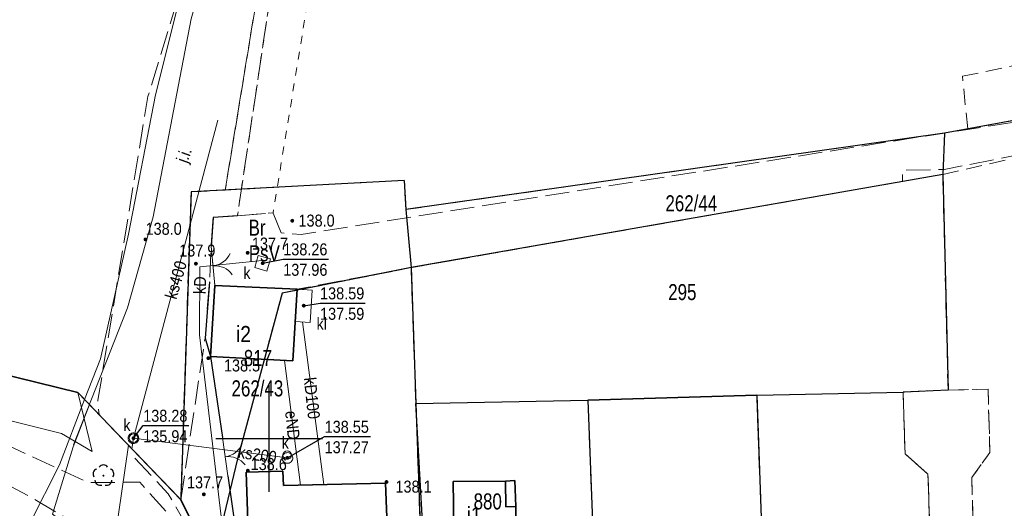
# Model space of a CAD drawing. Header units: metres. Extents: x 5548743 to 5556416, y 5707500 to 5714000.
# Tile 119 of 203: x 5553877 to 5553969, y 5710993 to 5711039. Entities that reach past the tile are written whole.
import ezdxf
from ezdxf.enums import TextEntityAlignment as Align

# ---------------------------------------------------------------- set-up
doc = ezdxf.new("R2010")
doc.units = ezdxf.units.M
doc.header["$MEASUREMENT"] = 0
for name, pattern in [('0.75_0.75', [1.5, 0.75, -0.75]), ('1.5_0.75', [2.25, 1.5, -0.75]), ('2.25_0.75', [3, 2.25, -0.75]), ('219-1000', [0]), ('otob_1000', [0])]:
    doc.linetypes.add(name, pattern=pattern)
doc.layers.get('0').update_dxf_attribs({"color": 2, "linetype": 'CONTINUOUS', "lineweight": 5})
for name, color, linetype in [('209-oznaczenie konturu klasyfikacyjnego', 7, 'CONTINUOUS'), ('210-oznaczenie konturu użytku gruntowego', 7, 'CONTINUOUS'), ('211-numer działki ewidencyjnej', 7, 'CONTINUOUS'), ('216-obręb ewidencyjny', 7, 'CONTINUOUS'), ('217-kontur klasyfikacyjny', 7, 'CONTINUOUS'), ('218-kontur użytku gruntowego', 7, 'CONTINUOUS'), ('219-działka ewidencyjna', 7, 'CONTINUOUS'), ('312-budynek ewidencyjny', 7, 'CONTINUOUS'), ('312-oznaczenie budynku ewidencyjnego', 7, 'CONTINUOUS'), ('312-oznaczenie budynku ewidencyjnego-Atr117', 7, 'CONTINUOUS'), ('brama', 7, 'CONTINUOUS'), ('drzewo liściaste', 7, 'CONTINUOUS'), ('jezdnia', 7, 'CONTINUOUS'), ('jezdnia-Atr17', 7, 'CONTINUOUS'), ('ogrodzenie trwałe', 7, 'CONTINUOUS'), ('osadnik  szambo', 7, 'CONTINUOUS'), ('osadnik  szambo-Atr17', 7, 'CONTINUOUS'), ('pikieta naturalna', 7, 'CONTINUOUS'), ('pikieta naturalna-Atr2', 7, 'CONTINUOUS'), ('przewód elektroenergetyczny podziemny', 7, 'CONTINUOUS'), ('przewód elektroenergetyczny podziemny-Atr1', 7, 'CONTINUOUS'), ('przewód kanalizacyjny', 7, 'CONTINUOUS'), ('przewód kanalizacyjny-Atr1', 7, 'CONTINUOUS'), ('przewód telekomunikacyjny podziemny', 7, 'CONTINUOUS'), ('przewód wodociągowy - ob. projektowany', 7, 'CONTINUOUS'), ('rzedna', 7, 'CONTINUOUS'), ('rzedna-Atr2', 7, 'CONTINUOUS'), ('rzedna-Atr3', 7, 'CONTINUOUS'), ('rów melioracyjny (poligon)', 7, 'CONTINUOUS'), ('rów przydrożny (poligon)', 7, 'CONTINUOUS'), ('studnia kanalizacyjna', 7, 'CONTINUOUS'), ('Wstawianie ramki sekcyjnej z opisem', 7, 'CONTINUOUS'), ('właz do komory lub kanału', 7, 'CONTINUOUS'), ('właz do komory lub kanału - okrągły', 7, 'CONTINUOUS'), ('właz do komory lub kanału - okrągły-Atr17', 7, 'CONTINUOUS'), ('właz do komory lub kanału-Atr17', 7, 'CONTINUOUS')]:
    doc.layers.add(name, color=color, linetype=linetype)
doc.styles.get("Standard").update_dxf_attribs({"font": 'Working1250', "width": 0.75})
doc.linetypes.add('902-1000', pattern='A,5,0,[1,ksztalty.shx,S=1,R=0,X=0,Y=0],5', length=10)

# ---------------------------------------------------------------- blocks, each defined once
blk = doc.blocks.new('PW01')
at = {"linetype": 'Continuous', "lineweight": 13}
h = blk.add_hatch(color=0, dxfattribs=at)
edge = h.paths.add_edge_path()
edge.add_arc((0, 0), 0.18, 0, 360)
blk = doc.blocks.new('OK02')
at = {"color": 0, "linetype": 'Continuous', "lineweight": 0}
for centre, start, end in [((-2, 0), 0, 60), ((2, 0), 120, 180)]:
    blk.add_arc(centre, 2, start, end, dxfattribs=at)
blk = doc.blocks.new('US22')
at = {"color": 0, "linetype": 'Continuous', "lineweight": 0}
blk.add_circle((0, 0), 0.4, dxfattribs=at)
blk = doc.blocks.new('OP021')
at = {"linetype": 'Continuous', "lineweight": 13}
h = blk.add_hatch(color=0, dxfattribs=at)
edge = h.paths.add_edge_path()
edge.add_arc((0, 0), 0.1, 0, 360)
at = {"color": 0, "linetype": 'Continuous', "lineweight": -3}
for centre, start, end in [((0, 0.5), 38.316, 141.684), ((-0.476, 0.154), 110.388, 213.756), ((0.476, 0.154), 326.244, 69.612), ((-0.294, -0.404), 182.272, 285.64), ((0.294, -0.404), 254.36, 357.728), ((0.294, -0.404), 254.36, 357.728)]:
    blk.add_arc(centre, 0.5, start, end, dxfattribs=at)
blk = doc.blocks.new('RAMKA1000K')
at = {"color": 0}
for p, q in [((295, 500), (305, 500)), ((300, 495), (300, 500)), ((300, 0), (300, 5)), ((295, 0), (305, 0))]:
    blk.add_line(p, q, dxfattribs=at)

msp = doc.modelspace()

# ---------------------------------------------------------------- linework, layer by layer
at = {"layer": '216-obręb ewidencyjny', "color": 4, "linetype": 'Continuous', "lineweight": 35, "flags": 128}
for points in [[(5554071.31, 5710851.03), (5553986.88, 5710847.87), (5553915.76, 5710845.22), (5553910.44, 5710845.2), (5553911.5, 5710820.71), (5553904.73, 5710820.6), (5553896.92, 5710899.02), (5553892.31, 5710942.26), (5553903.3, 5710954.05), (5553906.26, 5710957.97), (5553912.79, 5710967.66), (5553894.7, 5710988.34), (5553891.72, 5710994.27), (5553882.09, 5711004.3), (5553743.73, 5711038.3), (5553612.37, 5711075.32), (5553601.68, 5711074.75), (5553558.31, 5711100.51), (5553551.94, 5711103.67), (5553470.54, 5711120.23)], [(5553470.54, 5711120.23), (5553551.94, 5711103.67), (5553558.31, 5711100.51), (5553601.68, 5711074.75), (5553612.37, 5711075.32), (5553743.73, 5711038.3), (5553882.09, 5711004.3), (5553891.72, 5710994.27), (5553894.7, 5710988.34), (5553912.79, 5710967.66), (5553906.26, 5710957.97), (5553903.3, 5710954.05), (5553892.31, 5710942.26), (5553896.92, 5710899.02), (5553904.73, 5710820.6), (5553911.5, 5710820.71), (5553910.44, 5710845.2), (5553915.76, 5710845.22), (5553986.88, 5710847.87), (5554071.31, 5710851.03)]]:
    msp.add_lwpolyline(points, dxfattribs=at)
at = {"layer": '217-kontur klasyfikacyjny', "color": 3, "linetype": '1.5_0.75', "lineweight": 18, "flags": 128}
for points in [[(5553902.87, 5711065.89), (5553895.88, 5711023.25)], [(5553895.88, 5711023.25), (5553902.87, 5711065.89)], [(5553743.73, 5711038.3), (5553882.09, 5711004.3)], [(5553964.91, 5711033.9), (5553981.45, 5711037.28)], [(5553965.4, 5711028.98), (5553964.91, 5711033.9)], [(5553982.87, 5711032.16), (5553965.4, 5711028.98)], [(5553963.07, 5711024.72), (5553985.01, 5711029.7)], [(5553963.23, 5711028.59), (5553912.79, 5711021.43)], [(5553912.79, 5711021.43), (5553963.23, 5711028.59)], [(5553965.4, 5711028.98), (5553963.23, 5711028.59)], [(5553963.23, 5711028.59), (5553965.4, 5711028.98)], [(5553913.28, 5711015.99), (5553963.07, 5711024.72)], [(5553912.65, 5711024.16), (5553895.88, 5711023.25)], [(5553895.88, 5711023.25), (5553912.65, 5711024.16)], [(5553912.79, 5711021.43), (5553912.65, 5711024.16)], [(5553912.65, 5711024.16), (5553912.79, 5711021.43)], [(5553892.68, 5711023.08), (5553891.72, 5710994.27)], [(5553891.72, 5710994.27), (5553892.68, 5711023.08)], [(5553895.88, 5711023.25), (5553892.68, 5711023.08)], [(5553892.68, 5711023.08), (5553895.88, 5711023.25)], [(5553901.21, 5711013.6), (5553913.28, 5711015.99)], [(5553897.04, 5710998.1), (5553901.21, 5711013.6)], [(5553882.09, 5711004.3), (5553891.72, 5710994.27)], [(5553894.7, 5710988.34), (5553897.04, 5710998.1)], [(5553891.72, 5710994.27), (5553894.7, 5710988.34)]]:
    msp.add_lwpolyline(points, dxfattribs=at)
at = {"layer": '218-kontur użytku gruntowego', "color": 70, "linetype": '1.5_0.75', "lineweight": 18, "flags": 128}
for points in [[(5553902.87, 5711065.89), (5553895.88, 5711023.25)], [(5553895.88, 5711023.25), (5553902.87, 5711065.89)], [(5553882.09, 5711004.3), (5553743.73, 5711038.3)], [(5553743.73, 5711038.3), (5553882.09, 5711004.3)], [(5553964.91, 5711033.9), (5553981.45, 5711037.28)], [(5553965.4, 5711028.98), (5553964.91, 5711033.9)], [(5553982.87, 5711032.16), (5553965.4, 5711028.98)], [(5553963.07, 5711024.72), (5553985.01, 5711029.7)], [(5553963.23, 5711028.59), (5553912.79, 5711021.43)], [(5553912.79, 5711021.43), (5553963.23, 5711028.59)], [(5553965.4, 5711028.98), (5553963.23, 5711028.59)], [(5553963.23, 5711028.59), (5553965.4, 5711028.98)], [(5553913.28, 5711015.99), (5553963.07, 5711024.72)], [(5553963.07, 5711024.72), (5553913.28, 5711015.99)], [(5553963.56, 5711004.53), (5553963.07, 5711024.72)], [(5553912.65, 5711024.16), (5553895.88, 5711023.25)], [(5553895.88, 5711023.25), (5553912.65, 5711024.16)], [(5553912.79, 5711021.43), (5553912.65, 5711024.16)], [(5553912.65, 5711024.16), (5553912.79, 5711021.43)], [(5553892.68, 5711023.08), (5553891.72, 5710994.27)], [(5553891.72, 5710994.27), (5553892.68, 5711023.08)], [(5553895.88, 5711023.25), (5553892.68, 5711023.08)], [(5553892.68, 5711023.08), (5553895.88, 5711023.25)], [(5553901.21, 5711013.6), (5553913.28, 5711015.99)], [(5553913.28, 5711015.99), (5553901.21, 5711013.6)], [(5553913.73, 5711003.26), (5553913.28, 5711015.99)], [(5553913.28, 5711015.99), (5553913.73, 5711003.26)], [(5553897.04, 5710998.1), (5553901.21, 5711013.6)], [(5553901.21, 5711013.6), (5553897.04, 5710998.1)], [(5553891.72, 5710994.27), (5553882.09, 5711004.3)], [(5553882.09, 5711004.3), (5553891.72, 5710994.27)], [(5553959.35, 5711004.33), (5553963.56, 5711004.53)], [(5553963.56, 5711004.53), (5553959.35, 5711004.33)], [(5553959.54, 5710998.57), (5553959.35, 5711004.33)], [(5553959.35, 5711004.33), (5553959.54, 5710998.57)], [(5553967.31, 5711004.62), (5553963.56, 5711004.53)], [(5553967.48, 5710998.69), (5553967.31, 5711004.62)], [(5553945.65, 5711004.05), (5553929.84, 5711003.58)], [(5553929.84, 5711003.58), (5553945.65, 5711004.05)], [(5553929.84, 5711003.58), (5553931.48, 5710960.47)], [(5553931.48, 5710960.47), (5553929.84, 5711003.58)], [(5553947.2, 5710960.83), (5553945.65, 5711004.05)], [(5553945.65, 5711004.05), (5553947.2, 5710960.83)], [(5553915.06, 5710965.55), (5553913.73, 5711003.26)], [(5553913.73, 5711003.26), (5553915.06, 5710965.55)], [(5553894.7, 5710988.34), (5553897.04, 5710998.1)], [(5553897.04, 5710998.1), (5553894.7, 5710988.34)], [(5553961.68, 5710996.67), (5553959.54, 5710998.57)], [(5553959.54, 5710998.57), (5553961.68, 5710996.67)], [(5553965.79, 5710996.34), (5553967.48, 5710998.69)], [(5553962.73, 5710965.35), (5553961.68, 5710996.67)], [(5553961.68, 5710996.67), (5553962.73, 5710965.35)], [(5553966.65, 5710965.5), (5553965.79, 5710996.34)], [(5553891.72, 5710994.27), (5553894.7, 5710988.34)], [(5553894.7, 5710988.34), (5553891.72, 5710994.27)]]:
    msp.add_lwpolyline(points, dxfattribs=at)
at = {"layer": '219-działka ewidencyjna', "color": 94, "linetype": '219-1000', "lineweight": 30, "flags": 128}
for points in [[(5553743.73, 5711038.3), (5553882.09, 5711004.3)], [(5553982.87, 5711032.16), (5553963.23, 5711028.59)], [(5553963.23, 5711028.59), (5553912.79, 5711021.43)], [(5553963.23, 5711028.59), (5553963.07, 5711024.72)], [(5553963.07, 5711024.72), (5553913.28, 5711015.99)], [(5553963.07, 5711024.72), (5553963.56, 5711004.53)], [(5553912.65, 5711024.16), (5553892.68, 5711023.08)], [(5553912.65, 5711024.16), (5553912.79, 5711021.43)], [(5553892.68, 5711023.08), (5553891.72, 5710994.27)], [(5553912.79, 5711021.43), (5553913.28, 5711015.99)], [(5553913.28, 5711015.99), (5553901.21, 5711013.6)], [(5553913.28, 5711015.99), (5553913.73, 5711003.26)], [(5553901.21, 5711013.6), (5553897.04, 5710998.1)], [(5553882.09, 5711004.3), (5553891.72, 5710994.27)], [(5553945.65, 5711004.05), (5553959.35, 5711004.33)], [(5553963.56, 5711004.53), (5553959.35, 5711004.33)], [(5553913.73, 5711003.26), (5553929.84, 5711003.58)], [(5553945.65, 5711004.05), (5553929.84, 5711003.58)], [(5553929.84, 5711003.58), (5553931.48, 5710960.47)], [(5553945.65, 5711004.05), (5553947.2, 5710960.83)], [(5553913.73, 5711003.26), (5553915.06, 5710965.55)], [(5553897.04, 5710998.1), (5553894.7, 5710988.34)], [(5553891.72, 5710994.27), (5553894.7, 5710988.34)]]:
    msp.add_lwpolyline(points, dxfattribs=at)
at = {"layer": '312-budynek ewidencyjny', "color": 252, "linetype": 'Continuous', "lineweight": 35, "flags": 128}
for points in [[(5553894.5, 5711007.67), (5553894.9, 5711014.32)], [(5553894.9, 5711014.32), (5553902.61, 5711013.97)], [(5553902.61, 5711013.97), (5553902.2, 5711007.27)], [(5553902.2, 5711007.27), (5553894.5, 5711007.67)], [(5553897.84, 5710996.85), (5553901.29, 5710996.95)], [(5553901.29, 5710996.95), (5553901.34, 5710995.61)], [(5553898.17, 5710986.76), (5553897.84, 5710996.85)], [(5553917.21, 5710995.97), (5553922.11, 5710996.01)], [(5553922.11, 5710996.01), (5553922.99, 5710996.06)], [(5553922.16, 5710993.59), (5553922.11, 5710996.01)], [(5553922.11, 5710996.01), (5553922.16, 5710993.59)], [(5553922.99, 5710996.06), (5553923.08, 5710993.62)], [(5553901.34, 5710995.61), (5553910.9, 5710995.82)], [(5553910.9, 5710995.82), (5553911.3, 5710985.4)], [(5553917.29, 5710991.67), (5553917.21, 5710995.97)], [(5553922.16, 5710993.59), (5553923.08, 5710993.62)], [(5553923.08, 5710993.62), (5553922.16, 5710993.59)], [(5553923.08, 5710993.62), (5553923.11, 5710991.86)]]:
    msp.add_lwpolyline(points, dxfattribs=at)
at = {"layer": 'brama', "color": 252, "linetype": 'otob_1000', "lineweight": 18, "flags": 128}
for points in [[(5553894.55, 5711018), (5553894.9, 5711014.32)], [(5553895.64, 5711000.09), (5553896.13, 5710996.49)]]:
    msp.add_lwpolyline(points, dxfattribs=at)
at = {"layer": 'jezdnia', "color": 252, "linetype": '2.25_0.75', "lineweight": 18, "flags": 128}
for points in [[(5553891.72, 5710994.27), (5553893.99, 5711009.39), (5553894.41, 5711014.66), (5553894.55, 5711018), (5553894.76, 5711020.67), (5553897.02, 5711020.84), (5553904.36, 5711069.81), (5553906.39, 5711077.42), (5553912.49, 5711128.79), (5553911.86, 5711129.01), (5553907.96, 5711129.43), (5553906.83, 5711129.47), (5553905.99, 5711120.27), (5553901.64, 5711074.56), (5553888.64, 5711032.01), (5553883.96, 5711003.57), (5553884.07, 5711002.22)], [(5554023.22, 5711033.9), (5554041.56, 5711034.47), (5554055.84, 5711034.15), (5554072.97, 5711035.59), (5554080.19, 5711035.06), (5554090.69, 5711035.1), (5554105.39, 5711033.28), (5554140.82, 5711030.47), (5554140.69, 5711033.46), (5554129.27, 5711036.61), (5554121.73, 5711037.15), (5554117.98, 5711037.4), (5554106.67, 5711038.15), (5554100.38, 5711037.68), (5554098.07, 5711038.41), (5554079.98, 5711038.27), (5554073.62, 5711039.07), (5554038.84, 5711038.01), (5553984.43, 5711035.46), (5553973.02, 5711030.09), (5553963.23, 5711028.59), (5553902.98, 5711019.09), (5553901.13, 5711019.25), (5553900.36, 5711021.12), (5553897.02, 5711020.84), (5553894.76, 5711020.67), (5553894.55, 5711018), (5553894.9, 5711014.32), (5553902.61, 5711013.97), (5553913.28, 5711015.99), (5553959.31, 5711024.06), (5553959.28, 5711025.09), (5553963.19, 5711025.18), (5553976.67, 5711027.81), (5553984.18, 5711031.77), (5553986.04, 5711031.28), (5553996.1, 5711032.43), (5554001.15, 5711032.68)], [(5553928.51, 5710958.45), (5553921.65, 5710959.33), (5553919.14, 5710960.24), (5553915.94, 5710962.26), (5553913.29, 5710964.63), (5553911.77, 5710966.14), (5553906.26, 5710957.97), (5553905.29, 5710956.69), (5553902.71, 5710951.06), (5553904.41, 5710948.24), (5553905.81, 5710948.94), (5553905.7, 5710950.97), (5553915.52, 5710952.14), (5553915.68, 5710950.48), (5553917.32, 5710950.64), (5553917.74, 5710948.79), (5553921.64, 5710949.18), (5553921.4, 5710951.08), (5553927.8, 5710951.63), (5553944.82, 5710953.18), (5553964.37, 5710954.72), (5553988.99, 5710955.7), (5554020.48, 5710956.56), (5554065.36, 5710958.26), (5554070.78, 5710957.91), (5554079.89, 5710956.54), (5554090.24, 5710954.4), (5554103, 5710951.14), (5554112.66, 5710948.84), (5554122.2, 5710948.32), (5554134.88, 5710948.4), (5554144.89, 5710948.97), (5554150.06, 5710949.42), (5554149.93, 5710954.19), (5554141.33, 5710952.71), (5554131.39, 5710951.8), (5554124.08, 5710951.83), (5554112.17, 5710953.6), (5554099.82, 5710956.53), (5554074.96, 5710962.7), (5554025.4, 5710961.02), (5553986.51, 5710960.06), (5553972.04, 5710959.73), (5553970.18, 5710962.02), (5553966.65, 5710965.5), (5553965.79, 5710996.34), (5553967.48, 5710998.69), (5553967.31, 5711004.62), (5553963.56, 5711004.53), (5553959.35, 5711004.33), (5553959.54, 5710998.57), (5553961.68, 5710996.67), (5553962.73, 5710965.35), (5553959.59, 5710961.29), (5553958.35, 5710959.37)], [(5553905.29, 5710956.69), (5553911.77, 5710966.14), (5553893.14, 5710986.78), (5553894.7, 5710988.34), (5553887.87, 5710995.91), (5553883.04, 5710995.87), (5553874.25, 5710999.95), (5553867.45, 5711002.54), (5553866.08, 5710999.26), (5553875.8, 5710995.52), (5553877.49, 5710994.61), (5553881.55, 5710992.21), (5553886.56, 5710988.23), (5553889.88, 5710985.16), (5553893.35, 5710981.53), (5553895.08, 5710978.92), (5553903.71, 5710966.36), (5553904.34, 5710965.05), (5553904.57, 5710962.87), (5553902.99, 5710960.92), (5553903.08, 5710958.52), (5553905.87, 5710958.48)]]:
    msp.add_lwpolyline(points, close=True, dxfattribs=at)
at = {"layer": 'ogrodzenie trwałe', "color": 252, "linetype": '902-1000', "lineweight": 25, "flags": 128}
for points in [[(5553897.02, 5711020.84), (5553894.76, 5711020.67), (5553894.55, 5711018)], [(5553894.41, 5711014.66), (5553893.99, 5711009.39), (5553894.5, 5711007.67)], [(5553894.5, 5711007.67), (5553895.64, 5711000.09)], [(5553913.73, 5711003.26), (5553929.84, 5711003.58), (5553945.65, 5711004.05)], [(5553929.84, 5711003.58), (5553931.48, 5710960.47)], [(5553915.06, 5710965.55), (5553914.6, 5710987.84), (5553913.73, 5711003.26)], [(5553896.13, 5710996.49), (5553897.51, 5710986.92), (5553899.69, 5710982.64)]]:
    msp.add_lwpolyline(points, dxfattribs=at)
at = {"layer": 'osadnik  szambo', "color": 34, "linetype": 'Continuous', "lineweight": 18, "flags": 128}
msp.add_lwpolyline([(5553902.42, 5711010.96), (5553902.61, 5711013.97), (5553904.03, 5711013.89), (5553903.83, 5711010.87)], close=True, dxfattribs=at)
at = {"layer": 'przewód elektroenergetyczny podziemny', "color": 1, "linetype": 'Continuous', "lineweight": 18, "flags": 128}
msp.add_lwpolyline([(5553901.44, 5711007.31), (5553902.92, 5710995.64)], dxfattribs=at)
at = {"layer": 'przewód kanalizacyjny', "color": 34, "linetype": 'Continuous', "lineweight": 18, "flags": 128}
for points in [[(5553887.29, 5711000.03), (5553895.19, 5711029.8)], [(5553899.34, 5711016.65), (5553893.51, 5711016.06), (5553893.46, 5711009.71), (5553895.98, 5710988.78), (5553895.09, 5710987.9)], [(5553905.11, 5710995.69), (5553903.11, 5711010.91)], [(5553887.13, 5710999.04), (5553887.29, 5711000.03)], [(5553887.29, 5711000.03), (5553901.7, 5710998.18)], [(5553886.81, 5710999.38), (5553885.57, 5710990.76), (5553900.64, 5710974.38), (5553910.3, 5710963.97)]]:
    msp.add_lwpolyline(points, dxfattribs=at)
at = {"layer": 'przewód telekomunikacyjny podziemny', "color": 30, "linetype": 'Continuous', "lineweight": 18, "flags": 128}
for points in [[(5553857.2, 5711382.77), (5553865.68, 5711342.74), (5553874.82, 5711298.78), (5553879.98, 5711274.74), (5553887.38, 5711238.18), (5553888.66, 5711232.31), (5553891.11, 5711224.51), (5553894.29, 5711219.09), (5553904.38, 5711207.35), (5553907.97, 5711202.33), (5553914.46, 5711188.78), (5553915.4, 5711185.36), (5553915.5, 5711179.86), (5553914.24, 5711168.78), (5553911.94, 5711154.97), (5553910.13, 5711132.73), (5553907.33, 5711118.94), (5553902.63, 5711080.36), (5553899.77, 5711068.12), (5553893.44, 5711048.5), (5553889.34, 5711032.16), (5553886.83, 5711019.12), (5553884.2, 5711007.46), (5553882.7, 5711003.66)], [(5553881.67, 5710999.42), (5553886.73, 5711012.24), (5553889.13, 5711020.76), (5553892.68, 5711039.28), (5553902.79, 5711075.21), (5553907.33, 5711111.92), (5553909.87, 5711127.6), (5553912.2, 5711144.03), (5553914.66, 5711167.26), (5553917.77, 5711186.95), (5553916.15, 5711193.09), (5553898.66, 5711214.75), (5553893.38, 5711222.88), (5553890.94, 5711229.05), (5553888.95, 5711236.49), (5553876.88, 5711297.29), (5553863.69, 5711353.69), (5553858.83, 5711376.79)], [(5553895.28, 5710945.44), (5553893.5, 5710958.83), (5553892.7, 5710979.99), (5553889.87, 5710983.43), (5553884.74, 5710987.65), (5553877.6, 5710992.05), (5553880.37, 5710997.54), (5553882.7, 5711003.66)], [(5553883.17, 5711003.17), (5553881.65, 5710999.21), (5553879.71, 5710992.93), (5553886.15, 5710988.14), (5553890.51, 5710983.95), (5553892.07, 5710982.4), (5553893.8, 5710979.26), (5553894.28, 5710976.8), (5553894.71, 5710953.7), (5553894.91, 5710945.04)]]:
    msp.add_lwpolyline(points, dxfattribs=at)
at = {"layer": 'przewód wodociągowy - ob. projektowany', "color": 5, "linetype": '2.25_0.75', "lineweight": 18, "flags": 128}
msp.add_lwpolyline([(5553887.42, 5710998.17), (5553890.55, 5710994.83), (5553897.32, 5710982.96), (5553894.47, 5710980.16), (5553907.19, 5710962.96), (5553908.9, 5710949.25)], dxfattribs=at)
at = {"layer": 'rzedna-Atr2', "color": 252, "flags": 128}
for points in [[(5553899.39, 5711016.4), (5553901.31, 5711016.79), (5553905.545, 5711016.79)], [(5553903.23, 5711012.43), (5553904.76, 5711012.67), (5553908.995, 5711012.67)], [(5553887.29, 5711000.03), (5553888.2, 5711001.21), (5553892.483, 5711001.21)], [(5553901.7, 5710998.18), (5553905.19, 5711000.18), (5553909.481, 5711000.18)]]:
    msp.add_lwpolyline(points, dxfattribs=at)
at = {"layer": 'rów melioracyjny (poligon)', "color": 252, "linetype": '0.75_0.75', "lineweight": 18, "flags": 128}
msp.add_lwpolyline([(5553906.86, 5711076.99), (5553904.36, 5711069.81), (5553897.02, 5711020.84), (5553900.36, 5711021.12), (5553908.32, 5711069.7), (5553909.25, 5711074.05), (5553933.45, 5711074.94), (5553970, 5711078.85), (5554003.31, 5711081.51), (5554002.81, 5711083.96), (5553980.13, 5711082.89), (5553947.44, 5711079.45), (5553934.94, 5711078.19), (5553933.92, 5711078.09)], close=True, dxfattribs=at)
at = {"layer": 'rów przydrożny (poligon)', "color": 252, "linetype": 'Continuous', "lineweight": 18, "flags": 128}
msp.add_lwpolyline([(5553882.09, 5711004.3), (5553743.73, 5711038.3), (5553612.37, 5711075.32), (5553592.35, 5711080.75), (5553566.31, 5711095.86), (5553558.31, 5711100.51), (5553551.94, 5711103.67), (5553553.84, 5711102.35), (5553567.27, 5711093.52), (5553585.68, 5711080.99), (5553592.81, 5711077), (5553601.6, 5711074.07), (5553610.29, 5711070.84), (5553678.86, 5711051.83), (5553739.5, 5711034.92), (5553783.3, 5711024.31), (5553850.24, 5711008.02), (5553880.56, 5711000.47), (5553883.43, 5710998.79)], close=True, dxfattribs=at)
at = {"layer": 'studnia kanalizacyjna', "color": 34, "linetype": 'Continuous', "lineweight": 18, "flags": 128}
for points in [[(5553887.32, 5711000.53), (5553887.42, 5711000.51), (5553887.53, 5711000.46), (5553887.61, 5711000.4), (5553887.68, 5711000.33), (5553887.74, 5711000.24), (5553887.77, 5711000.14), (5553887.79, 5711000.04), (5553887.78, 5710999.94), (5553887.75, 5710999.84), (5553887.69, 5710999.75), (5553887.62, 5710999.66), (5553887.55, 5710999.6), (5553887.45, 5710999.55), (5553887.35, 5710999.53), (5553887.25, 5710999.53), (5553887.15, 5710999.54), (5553887.05, 5710999.59), (5553886.96, 5710999.65), (5553886.89, 5710999.73), (5553886.83, 5710999.82), (5553886.8, 5710999.92), (5553886.79, 5711000.02), (5553886.79, 5711000.12), (5553886.82, 5711000.22), (5553886.88, 5711000.31), (5553886.95, 5711000.39), (5553887.03, 5711000.45), (5553887.12, 5711000.5), (5553887.22, 5711000.53)], [(5553902.2, 5710998.19), (5553902.2, 5710998.09), (5553902.17, 5710997.99), (5553902.11, 5710997.9), (5553902.04, 5710997.81), (5553901.96, 5710997.75), (5553901.86, 5710997.7), (5553901.77, 5710997.68), (5553901.67, 5710997.68), (5553901.56, 5710997.69), (5553901.46, 5710997.74), (5553901.38, 5710997.8), (5553901.31, 5710997.88), (5553901.25, 5710997.97), (5553901.22, 5710998.06), (5553901.2, 5710998.16), (5553901.21, 5710998.26), (5553901.24, 5710998.37), (5553901.3, 5710998.46), (5553901.37, 5710998.54), (5553901.44, 5710998.6), (5553901.54, 5710998.65), (5553901.64, 5710998.67), (5553901.74, 5710998.68), (5553901.84, 5710998.66), (5553901.94, 5710998.61), (5553902.03, 5710998.55), (5553902.1, 5710998.48), (5553902.16, 5710998.39), (5553902.19, 5710998.29)]]:
    msp.add_lwpolyline(points, close=True, dxfattribs=at)
at = {"layer": 'właz do komory lub kanału', "color": 252, "linetype": 'Continuous', "lineweight": 18, "flags": 128}
msp.add_lwpolyline([(5553898.97, 5711017.14), (5553900.13, 5711016.8), (5553899.79, 5711015.66), (5553898.64, 5711016)], close=True, dxfattribs=at)

# ---------------------------------------------------------------- block references
at = {"layer": 'brama', "color": 252, "linetype": 'Continuous', "lineweight": 18}
for p, rotation in [((5553894.725, 5711016.16), 275.433), ((5553895.885, 5710998.29), 277.751)]:
    msp.add_blockref('OK02', p, dxfattribs=dict(at, rotation=rotation))
at = {"layer": 'drzewo liściaste', "color": 3, "linetype": 'Continuous', "lineweight": 18}
msp.add_blockref('OP021', (5553884.48, 5710996.52), dxfattribs=at)
at = {"layer": 'pikieta naturalna', "color": 252, "linetype": 'Continuous', "lineweight": 13}
for p in [(5553902.16, 5711020.38), (5553888.41, 5711018.63), (5553897.98, 5711017.38), (5553893.14, 5711016.36), (5553894.3, 5711007.52), (5553898, 5710996.99), (5553910.98, 5710995.93), (5553893.88, 5710994.77)]:
    msp.add_blockref('PW01', p, dxfattribs=at)
at = {"layer": 'rzedna', "color": 34, "linetype": 'Continuous', "lineweight": 18}
for p in [(5553899.39, 5711016.4), (5553903.23, 5711012.43), (5553887.29, 5711000.03), (5553901.7, 5710998.18)]:
    msp.add_blockref('PW01', p, dxfattribs=at)
at = {"layer": 'Wstawianie ramki sekcyjnej z opisem', "color": 8, "linetype": 'Continuous', "lineweight": 5}
for p in [(5553600, 5711000), (5553600, 5711000), (5553600, 5711000), (5553600, 5711000), (5553600, 5710500), (5553600, 5710500), (5553600, 5710500), (5553600, 5710500)]:
    msp.add_blockref('RAMKA1000K', p, dxfattribs=at)
at = {"layer": 'właz do komory lub kanału - okrągły', "color": 252, "linetype": 'Continuous', "lineweight": 18}
for p in [(5553887.29, 5711000.03), (5553901.68, 5710998.45)]:
    msp.add_blockref('US22', p, dxfattribs=at)

# ---------------------------------------------------------------- texts
at = {"layer": '209-oznaczenie konturu klasyfikacyjnego', "color": 70, "linetype": 'Continuous', "lineweight": 18, "width": 0.79}
msp.add_text('PsV', height=1.5, dxfattribs=at).set_placement((5553898.09, 5711018.08), align=Align.TOP_LEFT)
at = {"layer": '210-oznaczenie konturu użytku gruntowego', "color": 70, "linetype": 'Continuous', "lineweight": 18, "width": 0.79}
msp.add_text('Br', height=1.5, dxfattribs=at).set_placement((5553898.07, 5711018.98))
at = {"layer": '211-numer działki ewidencyjnej', "color": 94, "linetype": 'Continuous', "lineweight": 30, "width": 0.79}
for s, p in [('262/44', (5553937.1, 5711021.26)), ('295', (5553937.36, 5711012.95)), ('262/43', (5553896.47, 5711003.94))]:
    msp.add_text(s, height=1.5, dxfattribs=at).set_placement(p)
at = {"layer": '312-oznaczenie budynku ewidencyjnego', "color": 252, "linetype": 'Continuous', "lineweight": 18, "width": 0.79}
for s, p in [('817', (5553897.62, 5711008.28)), ('880', (5553919.14, 5710994.86))]:
    msp.add_text(s, height=1.5, dxfattribs=at).set_placement(p, align=Align.TOP_LEFT)
at = {"layer": '312-oznaczenie budynku ewidencyjnego-Atr117', "color": 252, "width": 0.9}
for s, p in [('i2', (5553897.59, 5711009.78)), ('i1', (5553919.18, 5710992.86))]:
    msp.add_text(s, height=1.5, dxfattribs=at).set_placement(p, align=Align.MIDDLE_CENTER)
at = {"layer": 'jezdnia-Atr17', "color": 252, "width": 0.9}
msp.add_text('j.i.', height=1.125, rotation=69.976, dxfattribs=at).set_placement((5553892.32, 5711025.7))
at = {"layer": 'osadnik  szambo-Atr17', "color": 34, "width": 0.9}
msp.add_text('kl', height=1.125, dxfattribs=at).set_placement((5553904.43, 5711010.17))
at = {"layer": 'pikieta naturalna-Atr2', "color": 252, "width": 0.9}
for s, p in [('138.0', (5553902.74, 5711019.83)), ('138.0', (5553888.42, 5711019.06)), ('137.9', (5553891.57, 5711017.03)), ('137.7', (5553898.38, 5711017.68)), ('138.5', (5553895.76, 5711006.27)), ('138.6', (5553898.26, 5710997.04)), ('137.7', (5553892.3, 5710995.33)), ('138.1', (5553911.82, 5710994.93))]:
    msp.add_text(s, height=1.125, dxfattribs=at).set_placement(p)
at = {"layer": 'przewód elektroenergetyczny podziemny-Atr1', "color": 1, "width": 0.9}
msp.add_text('eND', height=1.125, rotation=275.887, dxfattribs=at).set_placement((5553902.04, 5711002.59), align=Align.MIDDLE_LEFT)
at = {"layer": 'przewód kanalizacyjny-Atr1', "color": 34, "width": 0.9}
for s, rotation, p in [('ks400', 73.824, (5553890.76, 5711013.11)), ('kD', 88.193, (5553893.49, 5711013.52)), ('kD100', 276.148, (5553903.79, 5711005.72)), ('ks200', -8.626, (5553897.11, 5710998.76))]:
    msp.add_text(s, height=1.125, rotation=rotation, dxfattribs=at).set_placement(p, align=Align.MIDDLE_LEFT)
at = {"layer": 'rzedna-Atr2', "color": 34, "width": 0.9}
for s, p in [('138.26', (5553901.31, 5711016.801)), ('138.59', (5553904.76, 5711012.681)), ('138.28', (5553888.2, 5711001.221)), ('138.55', (5553905.19, 5711000.191))]:
    msp.add_text(s, height=1.125, dxfattribs=at).set_placement(p, align=Align.BOTTOM_LEFT)
at = {"layer": 'rzedna-Atr3', "color": 34, "width": 0.9}
for s, p in [('137.96', (5553901.31, 5711014.889)), ('137.59', (5553904.76, 5711010.769)), ('135.94', (5553888.2, 5710999.309)), ('137.27', (5553905.19, 5710998.279))]:
    msp.add_text(s, height=1.125, dxfattribs=at).set_placement(p, align=Align.BOTTOM_LEFT)
at = {"layer": 'właz do komory lub kanału - okrągły-Atr17', "color": 252, "width": 0.9}
for p in [(5553886.34, 5711000.69), (5553901.16, 5710999.05)]:
    msp.add_text('k', height=1.125, dxfattribs=at).set_placement(p)
at = {"layer": 'właz do komory lub kanału-Atr17', "color": 252, "width": 0.9}
msp.add_text('k', height=1.125, dxfattribs=at).set_placement((5553897.57, 5711014.93))

doc.saveas('drawing.dxf')
